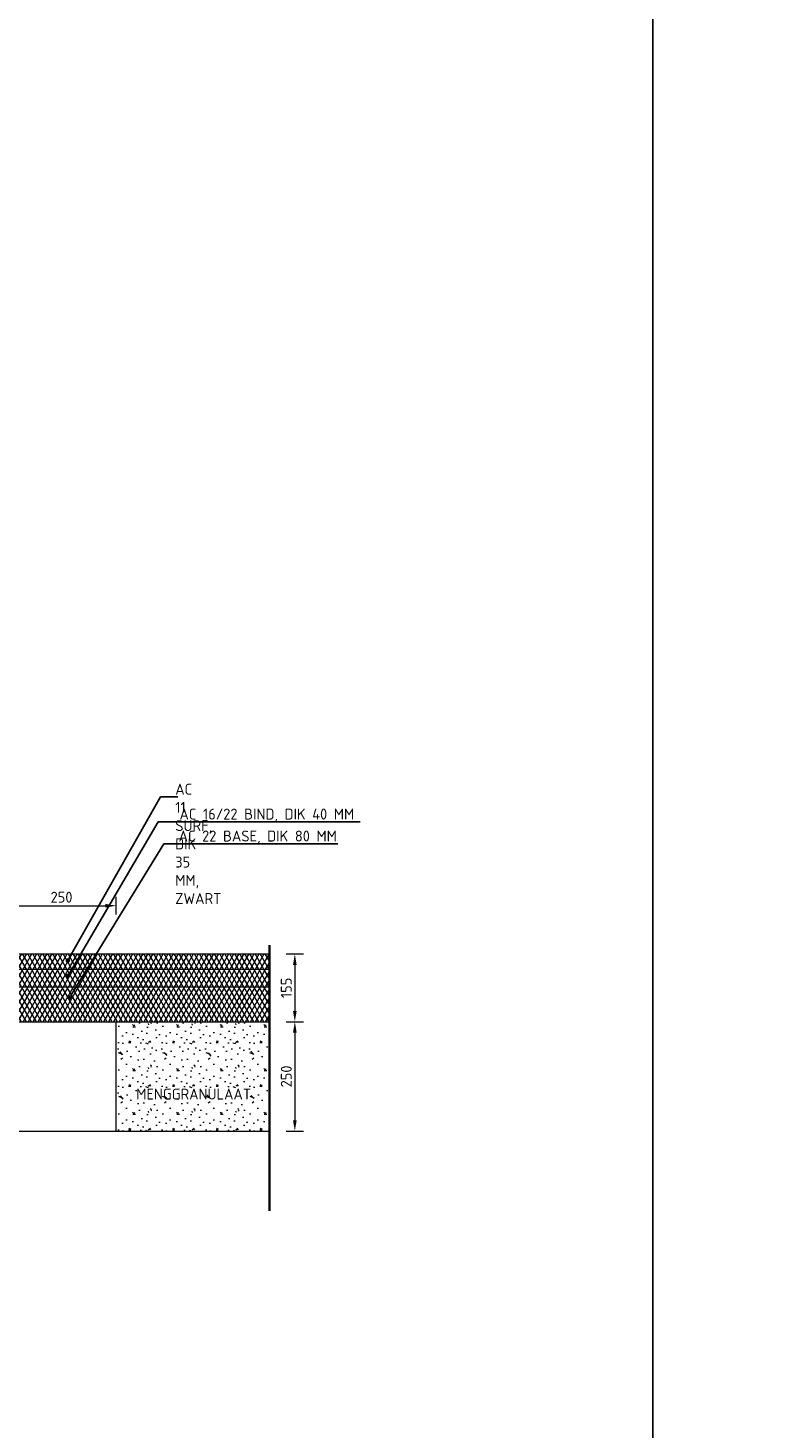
# Model space of a CAD drawing. Header units: metres. Extents: x 92403 to 95147, y 464428 to 465602.
# Tile 243 of 256: x 92602.42 to 92604.13, y 465102.39 to 465105.59. Entities that reach past the tile are written whole.
import ezdxf
from ezdxf import colors
from ezdxf.entities.mleader import LeaderData, LeaderLine
from ezdxf.math import Vec2, Vec3

# ---------------------------------------------------------------- set-up
doc = ezdxf.new("R2010")
doc.units = ezdxf.units.M
doc.linetypes.add('AL-PROJECT', pattern=[18, 12, -3, 0, -3])
doc.linetypes.add('VW-1-1_STREEP', pattern=[2, 1, -1])
doc.layers.get('0').update_dxf_attribs({"linetype": 'CONTINUOUS'})
doc.layers.get('Defpoints').update_dxf_attribs({"linetype": 'CONTINUOUS'})
for name, color, linetype, lineweight in [('B-WE-VH-VERHARDING_ASFALT-M', 7, 'CONTINUOUS', 18), ('N-WE-VH-DREMPEL_ASFALT-M', 7, 'CONTINUOUS', 18), ('N-WE-VH-VERHARDING_ASFALT-AD-10', 252, 'CONTINUOUS', 18), ('N-WE-VH-VERHARDING_ASFALT-G', 250, 'CONTINUOUS', 0), ('N-WE-VH-VERHARDING_ASFALT-T25', 7, 'CONTINUOUS', 25), ('N-WE-VH-VERHARDING_FUNDERING-AD', 252, 'CONTINUOUS', 18), ('N-WE-VH-VERHARDING_FUNDERING-AD-10', 252, 'CONTINUOUS', 18), ('N-WE-VW-MARKERING_LANGS_STREEP_11-G', 7, 'VW-1-1_STREEP', 13), ('X-XX-AL-PROJECTGRENS-G', 7, 'AL-PROJECT', 35), ('X-XX-AL-VERWIJZING_DETAIL-M', 7, 'CONTINUOUS', 18)]:
    doc.layers.add(name, color=color, linetype=linetype, lineweight=lineweight)
doc.styles.add('NLCS-ISO-M10-T25', font='NLCS-ISO.ttf', dxfattribs={"height": 0.025})
doc.styles.add('NLCS_10_25', font='NLCS-ISO.ttf', dxfattribs={"height": 0.025})
doc.dimstyles.new('NLCS-M10-T25-PIJL_L2_H1', dxfattribs={"dimscale": 0.01, "dimtxt": 2.5, "dimasz": 2.5, "dimexe": 2, "dimexo": 2, "dimgap": 0.7, "dimtad": 1, "dimzin": 0, "dimdsep": 46, "dimtxsty": 'NLCS-ISO-M10-T25', "dimcen": 2.5, "dimdle": 2, "dimclrd": 256, "dimclre": 256, "dimclrt": 7, "dimadec": 1, "dimazin": 0, "dimtfac": 1, "dimtdec": 3, "dimtofl": 0, "dimtmove": 1, "dimatfit": 0, "dimfxl": 2, "dimfxlon": 1, "dimtfillclr": 256, "dimtolj": 1, "dimtzin": 0, "dimlwd": -1, "dimlwe": -1, "dimarcsym": 0})
pattern_1 = [(60, (2986.379468, 6084.577157), (-0.00866025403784, 0.005), []), (120, (2986.379468, 6084.577157), (-0.00866025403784, -0.005), [])]

# ---------------------------------------------------------------- blocks, each defined once
blk = doc.blocks.new('_Dot')
at = {"color": 0, "linetype": 'ByBlock', "lineweight": -2}
blk.add_line((-0.5, 0), (-1, 0), dxfattribs=at)
at = {"color": 0, "linetype": 'ByBlock', "const_width": 0.5}
blk.add_lwpolyline([(-0.25, 0, 1), (0.25, 0, 1)], format="xyb", close=True, dxfattribs=at)
blk = doc.blocks.new('*D885')
at = {"layer": 'Defpoints', "color": 0, "transparency": 16777216}
for p in [(92602.976, 465103.4754), (92602.976, 465103.3204), (92603.0342, 465103.3204)]:
    blk.add_point(p, dxfattribs=at)
at = {"layer": 'X-XX-AL-VERWIJZING_DETAIL-M', "transparency": 16777216}
for p, q in [((92603.0142, 465103.4754), (92603.0542, 465103.4754)), ((92603.0342, 465103.4504), (92603.0342, 465103.3454)), ((92603.0142, 465103.3204), (92603.0542, 465103.3204))]:
    blk.add_line(p, q, dxfattribs=at)
for points in [[(92603.03, 465103.4504), (92603.0384, 465103.4504), (92603.0342, 465103.4754)], [(92603.03, 465103.3454), (92603.0384, 465103.3454), (92603.0342, 465103.3204)]]:
    blk.add_solid(points, dxfattribs=at)
at = {"layer": 'X-XX-AL-VERWIJZING_DETAIL-M', "color": 7, "transparency": 16777216, "insert": (92603.0147, 465103.3979), "char_height": 0.025, "attachment_point": 5, "rotation": 90, "style": 'NLCS-ISO-M10-T25'}
blk.add_mtext('\\A1;155', dxfattribs=at)
blk = doc.blocks.new('*D886')
at = {"layer": 'Defpoints', "color": 0, "transparency": 16777216}
for p in [(92602.976, 465103.3204), (92602.976, 465103.0704), (92603.0342, 465103.0704)]:
    blk.add_point(p, dxfattribs=at)
at = {"layer": 'X-XX-AL-VERWIJZING_DETAIL-M', "transparency": 16777216}
for p, q in [((92603.0142, 465103.3204), (92603.0542, 465103.3204)), ((92603.0342, 465103.2954), (92603.0342, 465103.0954)), ((92603.0142, 465103.0704), (92603.0542, 465103.0704))]:
    blk.add_line(p, q, dxfattribs=at)
for points in [[(92603.03, 465103.2954), (92603.0384, 465103.2954), (92603.0342, 465103.3204)], [(92603.03, 465103.0954), (92603.0384, 465103.0954), (92603.0342, 465103.0704)]]:
    blk.add_solid(points, dxfattribs=at)
at = {"layer": 'X-XX-AL-VERWIJZING_DETAIL-M', "color": 7, "transparency": 16777216, "insert": (92603.0147, 465103.1954), "char_height": 0.025, "attachment_point": 5, "rotation": 90, "style": 'NLCS-ISO-M10-T25'}
blk.add_mtext('\\A1;250', dxfattribs=at)
blk = doc.blocks.new('*D729')
at = {"layer": 'Defpoints', "color": 0, "transparency": 16777216}
for p in [(92602.376, 465103.5858), (92602.626, 465103.5858), (92602.626, 465103.4754)]:
    blk.add_point(p, dxfattribs=at)
at = {"layer": 'X-XX-AL-VERWIJZING_DETAIL-M', "transparency": 16777216}
for p, q in [((92602.376, 465103.5858), (92602.376, 465103.6058)), ((92602.626, 465103.5658), (92602.626, 465103.6058)), ((92602.401, 465103.5858), (92602.601, 465103.5858))]:
    blk.add_line(p, q, dxfattribs=at)
for points in [[(92602.401, 465103.5899), (92602.401, 465103.5816), (92602.376, 465103.5858)], [(92602.601, 465103.5899), (92602.601, 465103.5816), (92602.626, 465103.5858)]]:
    blk.add_solid(points, dxfattribs=at)
at = {"layer": 'X-XX-AL-VERWIJZING_DETAIL-M', "color": 7, "transparency": 16777216, "insert": (92602.501, 465103.6053), "char_height": 0.025, "attachment_point": 5, "style": 'NLCS-ISO-M10-T25'}
blk.add_mtext('\\A1;250', dxfattribs=at)

msp = doc.modelspace()

# ---------------------------------------------------------------- hatches: boundary and pattern name
at = {"layer": 'N-WE-VH-VERHARDING_ASFALT-AD-10'}
h = msp.add_hatch(dxfattribs=at)
h.set_pattern_fill('AVH-ASFALT', color=256, scale=0.01, pattern_type=2)
h.set_pattern_definition(pattern_1)
h.paths.add_polyline_path([(92602.975975, 465103.475435), (92602.375975, 465103.475435), (92602.375975, 465103.440435), (92602.975975, 465103.440435)])
h = msp.add_hatch(dxfattribs=at)
h.set_pattern_fill('AVH-ASFALT', color=256, scale=0.01, pattern_type=2)
h.set_pattern_definition(pattern_1)
h.paths.add_polyline_path([(92602.975975, 465103.440435), (92602.375975, 465103.440435), (92602.375975, 465103.400435), (92602.975975, 465103.400435)])
h = msp.add_hatch(dxfattribs=at)
h.set_pattern_fill('AVH-ASFALT', color=256, scale=0.01, pattern_type=2)
h.set_pattern_definition(pattern_1)
h.paths.add_polyline_path([(92602.975975, 465103.320435), (92602.975975, 465103.400435), (92602.375975, 465103.400435), (92602.375975, 465103.385435), (92602.375975, 465103.320435)])
at = {"layer": 'N-WE-VH-VERHARDING_FUNDERING-AD-10'}
h = msp.add_hatch(dxfattribs=at)
h.set_pattern_fill('AVH-FUNDERING_GRANULAAT', color=256, scale=0.01, pattern_type=2)
h.set_pattern_definition([(0, (95516.47818, 469145.15311), (0, 0.1), [0, -0.1]), (0, (95516.47918, 469145.11811), (0, 0.1), [0, -0.1]), (0, (95516.48218, 469145.17211), (0, 0.1), [0, -0.1]), (338.1986, (95516.43018, 469145.141106), (0.3000000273, -0.09999999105), [0.0107703, -0.5277462]), (216.8699, (95516.44018, 469145.137106), (0.29999999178, 0.20000001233), [0.005, -0.495]), (130.6013, (95516.43618, 469145.134106), (0.500000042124, -0.599999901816), [0.0092195, -0.9127349]), (206.5651, (95516.40318, 469145.122106), (-0.0999999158, -0.10000013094), [0.0022361, -0.2213707]), (326.3099, (95516.40118, 469145.121106), (0.19999995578, -0.10000013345), [0.0036056, -0.3569496]), (108.4349, (95516.40418, 469145.119106), (-0.09999984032, 0.20000004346), [0.0031623, -0.3130655]), (225, (95516.46718, 469145.112106), (-2e-17, -0.1000000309), [0.0042426, -0.1371787]), (0, (95516.46418, 469145.10911), (0.1, 0.1), [0.006, -0.094]), (135, (95516.47018, 469145.109106), (-0.1000000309, 9e-18), [0.0042426, -0.1371787]), (251.5651, (95516.45518, 469145.176106), (0.09999984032, 0.20000004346), [0.0031623, -0.3130655]), (0, (95516.45418, 469145.17311), (0.1, 0.1), [0.005, -0.095]), (143.1301, (95516.45918, 469145.173106), (-0.29999999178, 0.20000001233), [0.005, -0.495]), (213.6901, (95516.40218, 469145.177106), (0.19999995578, 0.10000013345), [0.0036056, -0.3569496]), (341.5651, (95516.39918, 469145.175106), (-0.20000004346, 0.09999984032), [0.0063246, -0.3099032]), (126.8699, (95516.40518, 469145.173106), (0.20000001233, -0.29999999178), [0.005, -0.495]), (0, (95516.43118, 469145.17311), (0, 0.1), [0, -0.1]), (0, (95516.40418, 469145.14711), (0, 0.1), [0, -0.1]), (0, (95516.43218, 469145.11011), (0, 0.1), [0, -0.1]), (0, (95516.45918, 469145.14111), (0, 0.1), [0, -0.1]), (0, (95516.43018, 469145.15811), (0, 0.1), [0, -0.1]), (0, (95516.40818, 469145.16111), (0, 0.1), [0, -0.1]), (0, (95516.41718, 469145.15511), (0, 0.1), [0, -0.1]), (0, (95516.41318, 469145.13111), (0, 0.1), [0, -0.1]), (0, (95516.38918, 469145.13511), (0, 0.1), [0, -0.1]), (0, (95516.39018, 469145.15811), (0, 0.1), [0, -0.1]), (0, (95516.38718, 469145.18011), (0, 0.1), [0, -0.1]), (0, (95516.41818, 469145.18411), (0, 0.1), [0, -0.1]), (0, (95516.44018, 469145.18811), (0, 0.1), [0, -0.1]), (0, (95516.47518, 469145.18411), (0, 0.1), [0, -0.1]), (0, (95516.45118, 469145.15311), (0, 0.1), [0, -0.1]), (0, (95516.44118, 469145.17111), (0, 0.1), [0, -0.1]), (0, (95516.44918, 469145.12311), (0, 0.1), [0, -0.1]), (0, (95516.41918, 469145.11811), (0, 0.1), [0, -0.1]), (0, (95516.44918, 469145.09611), (0, 0.1), [0, -0.1]), (0, (95516.41618, 469145.10211), (0, 0.1), [0, -0.1]), (0, (95516.38418, 469145.09911), (0, 0.1), [0, -0.1]), (0, (95516.39618, 469145.09411), (0, 0.1), [0, -0.1]), (0, (95516.39718, 469145.10811), (0, 0.1), [0, -0.1]), (0, (95516.46418, 469145.09211), (0, 0.1), [0, -0.1]), (0, (95516.47618, 469145.13311), (0, 0.1), [0, -0.1]), (0, (95516.47118, 469145.16311), (0, 0.1), [0, -0.1]), (0, (95516.42518, 469145.09111), (0, 0.1), [0, -0.1])])
h.paths.add_polyline_path([(92602.625975, 465103.320435), (92602.625975, 465103.070435), (92602.975975, 465103.070435), (92602.975975, 465103.320435)])

# ---------------------------------------------------------------- linework, layer by layer
at = {"layer": 'B-WE-VH-VERHARDING_ASFALT-M', "flags": 128}
msp.add_lwpolyline([(92599.875975, 465103.070435), (92602.625975, 465103.070435)], dxfattribs=at)
at = {"layer": 'N-WE-VH-VERHARDING_ASFALT-G', "flags": 128}
for points in [[(92600.375975, 465103.475435), (92602.975975, 465103.475435)], [(92601.875975, 465103.440435), (92602.975975, 465103.440435)], [(92601.375975, 465103.400435), (92602.975975, 465103.400435)], [(92602.375975, 465103.320435), (92602.975975, 465103.320435)]]:
    msp.add_lwpolyline(points, dxfattribs=at)
at = {"layer": 'N-WE-VH-VERHARDING_FUNDERING-AD', "flags": 128}
for points in [[(92602.625975, 465103.070435), (92602.625975, 465103.320435)], [(92602.625975, 465103.070435), (92602.975975, 465103.070435)]]:
    msp.add_lwpolyline(points, dxfattribs=at)
at = {"layer": 'N-WE-VW-MARKERING_LANGS_STREEP_11-G', "linetype": 'Continuous'}
for points in [[(92603.852078, 465099.190265), (92613.259134, 465099.190265), (92613.259134, 465111.078697), (92603.852078, 465111.078697)], [(92590.88378, 465099.190265), (92603.852078, 465099.190265), (92603.852078, 465111.01153), (92590.88378, 465111.01153)]]:
    msp.add_lwpolyline(points, close=True, dxfattribs=at)
at = {"layer": 'X-XX-AL-PROJECTGRENS-G', "flags": 128}
msp.add_lwpolyline([(92602.975975, 465102.888343), (92602.975975, 465102.888343), (92602.975975, 465103.495435)], dxfattribs=at)

# ---------------------------------------------------------------- texts
at = {"layer": 'N-WE-VH-DREMPEL_ASFALT-M', "insert": (92602.671764, 465103.142554), "char_height": 0.025, "attachment_point": 7, "style": 'NLCS_10_25'}
msp.add_mtext('MENGGRANULAAT', dxfattribs=at)

# ---------------------------------------------------------------- dimensions: what is measured, and where the dimension line sits
at = {"layer": 'X-XX-AL-VERWIJZING_DETAIL-M'}
dim = msp.add_linear_dim(base=(92602.625975, 465103.585753), p1=(92602.375975, 465103.585753), p2=(92602.625975, 465103.475435), dimstyle='NLCS-M10-T25-PIJL_L2_H1', override={"dimdec": 0, "dimlfac": 1000}, dxfattribs=at)
dim.commit()
dim.dimension.update_dxf_attribs({"geometry": '*D729', "text_midpoint": (92602.500975, 465103.605253)})
for base, p1, p2, picture, middle in [((92603.0342, 465103.320435), (92602.975975, 465103.475435), (92602.975975, 465103.320435), '*D885', (92603.0147, 465103.397935)), ((92603.0342, 465103.070435), (92602.975975, 465103.320435), (92602.975975, 465103.070435), '*D886', (92603.0147, 465103.195435))]:
    dim = msp.add_linear_dim(base=base, p1=p1, p2=p2, angle=90, dimstyle='NLCS-M10-T25-PIJL_L2_H1', override={"dimdec": 0, "dimlfac": 1000}, dxfattribs=at)
    dim.commit()
    dim.dimension.update_dxf_attribs({"geometry": picture, "text_midpoint": middle})

# ---------------------------------------------------------------- leaders
at = {"layer": 'N-WE-VH-VERHARDING_ASFALT-T25'}
ml = msp.add_multileader_mtext('Standard', dxfattribs=at)
ml.set_content('\\A1;AC 11 SURF, DIK 35 MM, ZWART', color=7, style='NLCS-ISO-M10-T25')
ml.set_leader_properties(color=256, lineweight=-1)
ml.set_arrow_properties(name='DOT')
ml.build(insert=Vec2(0, 0))
ml.multileader.update_dxf_attribs({"text_left_attachment_type": 5, "text_right_attachment_type": 5, "dogleg_length": 0.025, "arrow_head_size": 0.01, "scale": 0.01})
ctx = ml.context
ctx.base_point, ctx.scale, ctx.char_height, ctx.arrow_head_size, ctx.landing_gap_size, ctx.plane_origin = Vec3(92602.751881, 465103.83478), 0.01, 0.025, 0.01, 0.009, Vec3(92602.515363, 465103.460366)
ctx.left_attachment, ctx.right_attachment = 5, 5
notes = []
notes.append((ctx, [(0, (1, 1, 0), (92602.726881, 465103.83478), (1, 0), 0.025, [(0, [(92602.515363, 465103.460366)], 0, [])])]))
ctx.mtext.insert, ctx.mtext.width, ctx.mtext.flow_direction = Vec3(92602.760881, 465103.86478), 0.58795303, 5
ml = msp.add_multileader_mtext('Standard', dxfattribs=at)
ml.set_content('\\A1;AC 16/22 BIND, DIK 40 MM', color=7, style='NLCS-ISO-M10-T25')
ml.set_leader_properties(color=256, lineweight=-1)
ml.set_arrow_properties(name='DOT')
ml.build(insert=Vec2(0, 0))
ml.multileader.update_dxf_attribs({"text_left_attachment_type": 5, "text_right_attachment_type": 5, "dogleg_length": 0.025, "arrow_head_size": 0.01, "scale": 0.01})
ctx = ml.context
ctx.base_point, ctx.scale, ctx.char_height, ctx.arrow_head_size, ctx.landing_gap_size, ctx.plane_origin = Vec3(92602.761541, 465103.777804), 0.01, 0.025, 0.01, 0.009, Vec3(92602.515363, 465103.425519)
ctx.left_attachment, ctx.right_attachment = 5, 5
notes.append((ctx, [(0, (1, 1, 0), (92602.721811, 465103.777804), (1, 0), 0.03973, [(0, [(92602.515363, 465103.425519)], 0, [])])]))
ctx.mtext.insert, ctx.mtext.flow_direction = Vec3(92602.770541, 465103.807804), 5
ml = msp.add_multileader_mtext('Standard', dxfattribs=at)
ml.set_content('AC 22 BASE, DIK 80 MM', color=7, style='NLCS-ISO-M10-T25')
ml.set_leader_properties(color=256, lineweight=-1)
ml.set_arrow_properties(name='DOT')
ml.build(insert=Vec2(0, 0))
ml.multileader.update_dxf_attribs({"text_left_attachment_type": 5, "text_right_attachment_type": 5, "dogleg_length": 2.5, "arrow_head_size": 0.01, "scale": 0.01})
ctx = ml.context
ctx.base_point, ctx.scale, ctx.char_height, ctx.arrow_head_size, ctx.landing_gap_size, ctx.plane_origin = Vec3(92602.759609, 465103.727587), 0.01, 0.025, 0.01, 0.009, Vec3(92602.515363, 465103.339648)
ctx.left_attachment, ctx.right_attachment = 5, 5
notes.append((ctx, [(0, (1, 1, 0), (92602.734609, 465103.727587), (1, 0), 0.025, [(0, [(92602.519543, 465103.37577)], 0, [])])]))
ctx.mtext.insert, ctx.mtext.flow_direction = Vec3(92602.768609, 465103.757587), 5
for ctx, leaders in notes:
    for number, flags, end, landing, length, lines in leaders:
        leader = LeaderData()
        leader.index, (leader.has_last_leader_line, leader.has_dogleg_vector, leader.attachment_direction) = number, flags
        leader.last_leader_point, leader.dogleg_vector, leader.dogleg_length = Vec3(end), Vec3(landing), length
        for number, points, colour, breaks in lines:
            line = LeaderLine()
            line.index, line.vertices, line.color, line.breaks = number, Vec3.list(points), colors.encode_raw_color(colour), breaks
            leader.lines.append(line)
        ctx.leaders.append(leader)

doc.saveas('drawing.dxf')
